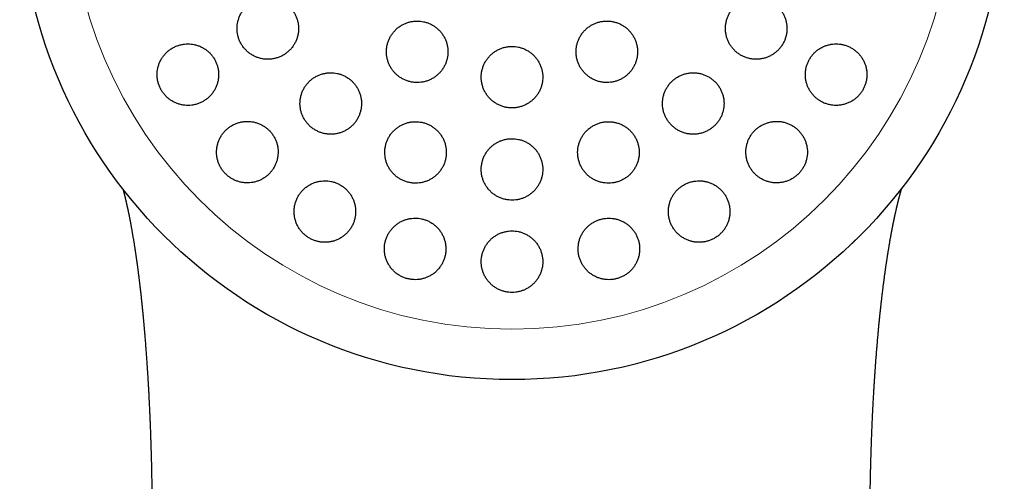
# Model space of a CAD drawing. Header units: millimetres. Extents: x 8 to 811, y 12 to 917.
# Tile 66 of 74: x 456 to 488, y 788 to 803. Entities that reach past the tile are written whole.
import ezdxf

# ---------------------------------------------------------------- set-up
doc = ezdxf.new("R2010")
doc.units = ezdxf.units.MM

msp = doc.modelspace()

# ---------------------------------------------------------------- linework, layer by layer
at = {"color": 7, "linetype": 'Continuous', "lineweight": 30}
msp.add_circle((471.604, 807.413), 16, dxfattribs=at)
at = {"color": 252, "linetype": 'Continuous', "lineweight": 0}
msp.add_arc((471.604, 807.413), 14.361, 90, 0, dxfattribs=at)
at = {"color": 7, "linetype": 'Continuous', "lineweight": 30}
for points, knots in [([(463.668, 803.831), (463.63, 803.83), (463.555, 803.827), (463.443, 803.808), (463.334, 803.776), (463.23, 803.733), (463.131, 803.677), (463.039, 803.612), (462.955, 803.535), (462.88, 803.45), (462.815, 803.357), (462.761, 803.258), (462.719, 803.152), (462.689, 803.043), (462.671, 802.931), (462.666, 802.818), (462.674, 802.706), (462.694, 802.595), (462.727, 802.487), (462.771, 802.384), (462.827, 802.287), (462.893, 802.196), (462.969, 802.113), (463.053, 802.04), (463.145, 801.977), (463.244, 801.923), (463.347, 801.882), (463.455, 801.852), (463.566, 801.834), (463.678, 801.829), (463.79, 801.837), (463.901, 801.857), (464.009, 801.889), (464.113, 801.933), (464.211, 801.989), (464.303, 802.056), (464.386, 802.132), (464.461, 802.218), (464.525, 802.311), (464.578, 802.412), (464.62, 802.517), (464.649, 802.627), (464.666, 802.738), (464.67, 802.851), (464.661, 802.964), (464.64, 803.075), (464.607, 803.182), (464.561, 803.285), (464.505, 803.382), (464.438, 803.472), (464.362, 803.554), (464.277, 803.627), (464.185, 803.69), (464.086, 803.742), (463.982, 803.783), (463.876, 803.811), (463.771, 803.828), (463.703, 803.83), (463.668, 803.831)], [0, 0, 0, 0, 0.018027, 0.036112, 0.054139, 0.072164, 0.090247, 0.108272, 0.126328, 0.144442, 0.162498, 0.180521, 0.198603, 0.216626, 0.234552, 0.252536, 0.270462, 0.28827, 0.306136, 0.323944, 0.341667, 0.359446, 0.377169, 0.394874, 0.412636, 0.430342, 0.448106, 0.465926, 0.483691, 0.501563, 0.519492, 0.537365, 0.555349, 0.57339, 0.591375, 0.609425, 0.627533, 0.645584, 0.663625, 0.681724, 0.699765, 0.717726, 0.735744, 0.753704, 0.771548, 0.78945, 0.807293, 0.825037, 0.842837, 0.860581, 0.878284, 0.896043, 0.913746, 0.931485, 0.949281, 0.96702, 0.98351, 1, 1, 1, 1]), ([(479.54, 803.831), (479.503, 803.83), (479.428, 803.828), (479.317, 803.808), (479.209, 803.777), (479.105, 803.734), (479.006, 803.679), (478.914, 803.614), (478.83, 803.538), (478.755, 803.454), (478.69, 803.363), (478.637, 803.264), (478.594, 803.161), (478.563, 803.053), (478.544, 802.943), (478.538, 802.831), (478.544, 802.72), (478.563, 802.609), (478.594, 802.502), (478.636, 802.398), (478.691, 802.3), (478.756, 802.208), (478.83, 802.124), (478.914, 802.049), (479.006, 801.983), (479.105, 801.928), (479.21, 801.885), (479.319, 801.854), (479.431, 801.835), (479.544, 801.829), (479.657, 801.836), (479.769, 801.856), (479.878, 801.888), (479.982, 801.932), (480.081, 801.987), (480.172, 802.053), (480.255, 802.129), (480.329, 802.214), (480.393, 802.306), (480.447, 802.405), (480.489, 802.509), (480.519, 802.616), (480.537, 802.727), (480.542, 802.838), (480.535, 802.95), (480.516, 803.06), (480.484, 803.168), (480.441, 803.271), (480.386, 803.369), (480.32, 803.46), (480.245, 803.544), (480.16, 803.618), (480.068, 803.683), (479.968, 803.737), (479.863, 803.78), (479.756, 803.81), (479.648, 803.828), (479.576, 803.83), (479.54, 803.831)], [0, 0, 0, 0, 0.01788, 0.035817, 0.053696, 0.071581, 0.089522, 0.107406, 0.125206, 0.143064, 0.160864, 0.178583, 0.196358, 0.214078, 0.231786, 0.24955, 0.267258, 0.28503, 0.302857, 0.320628, 0.338509, 0.356447, 0.374328, 0.392319, 0.410367, 0.428358, 0.44641, 0.46452, 0.482572, 0.50061, 0.518706, 0.536744, 0.554697, 0.572707, 0.59066, 0.608495, 0.626388, 0.644223, 0.661961, 0.679755, 0.697493, 0.715195, 0.732954, 0.750656, 0.768401, 0.786201, 0.803946, 0.82179, 0.839691, 0.857536, 0.875497, 0.893514, 0.911474, 0.929516, 0.947614, 0.965655, 0.982828, 1, 1, 1, 1]), ([(468.522, 803.075), (468.485, 803.074), (468.41, 803.071), (468.299, 803.052), (468.19, 803.021), (468.086, 802.977), (467.988, 802.923), (467.896, 802.858), (467.812, 802.782), (467.738, 802.698), (467.672, 802.606), (467.618, 802.507), (467.575, 802.403), (467.544, 802.294), (467.526, 802.183), (467.52, 802.07), (467.527, 801.957), (467.547, 801.846), (467.579, 801.738), (467.623, 801.634), (467.678, 801.535), (467.744, 801.444), (467.82, 801.36), (467.904, 801.286), (467.997, 801.222), (468.095, 801.168), (468.2, 801.126), (468.308, 801.096), (468.419, 801.078), (468.531, 801.073), (468.643, 801.08), (468.753, 801.1), (468.861, 801.132), (468.965, 801.176), (469.063, 801.231), (469.154, 801.297), (469.237, 801.373), (469.311, 801.458), (469.376, 801.55), (469.429, 801.65), (469.472, 801.754), (469.502, 801.863), (469.519, 801.975), (469.524, 802.088), (469.516, 802.2), (469.496, 802.311), (469.463, 802.42), (469.418, 802.523), (469.362, 802.621), (469.296, 802.712), (469.219, 802.795), (469.134, 802.868), (469.042, 802.932), (468.942, 802.985), (468.838, 803.026), (468.732, 803.055), (468.626, 803.072), (468.557, 803.074), (468.522, 803.075)], [0, 0, 0, 0, 0.017879, 0.035814, 0.053693, 0.07157, 0.089503, 0.10738, 0.125295, 0.143266, 0.161181, 0.179132, 0.197141, 0.215092, 0.233049, 0.251063, 0.269019, 0.286947, 0.304931, 0.322859, 0.340735, 0.35867, 0.376546, 0.394374, 0.412258, 0.430086, 0.447886, 0.465744, 0.483545, 0.501353, 0.519218, 0.537026, 0.554873, 0.572776, 0.590623, 0.608522, 0.626478, 0.644377, 0.66232, 0.68032, 0.698263, 0.716222, 0.734238, 0.752197, 0.770136, 0.788133, 0.806073, 0.823966, 0.841917, 0.85981, 0.877652, 0.89555, 0.913391, 0.931197, 0.94906, 0.966866, 0.983433, 1, 1, 1, 1]), ([(474.686, 803.075), (474.649, 803.074), (474.574, 803.071), (474.463, 803.052), (474.355, 803.021), (474.251, 802.978), (474.153, 802.924), (474.061, 802.859), (473.978, 802.784), (473.903, 802.7), (473.838, 802.609), (473.783, 802.51), (473.74, 802.407), (473.709, 802.299), (473.69, 802.188), (473.684, 802.076), (473.69, 801.963), (473.709, 801.852), (473.74, 801.744), (473.783, 801.64), (473.838, 801.541), (473.903, 801.449), (473.979, 801.365), (474.063, 801.29), (474.156, 801.225), (474.255, 801.171), (474.359, 801.128), (474.468, 801.097), (474.579, 801.079), (474.692, 801.073), (474.804, 801.08), (474.915, 801.1), (475.023, 801.132), (475.127, 801.175), (475.225, 801.23), (475.316, 801.296), (475.399, 801.372), (475.474, 801.456), (475.538, 801.548), (475.592, 801.646), (475.634, 801.75), (475.664, 801.859), (475.682, 801.969), (475.688, 802.082), (475.681, 802.194), (475.661, 802.305), (475.629, 802.413), (475.585, 802.517), (475.53, 802.615), (475.464, 802.707), (475.388, 802.79), (475.303, 802.865), (475.21, 802.929), (475.111, 802.983), (475.006, 803.025), (474.899, 803.054), (474.792, 803.072), (474.721, 803.074), (474.686, 803.075)], [0, 0, 0, 0, 0.017812, 0.035682, 0.053494, 0.071307, 0.089177, 0.106991, 0.12479, 0.142646, 0.160446, 0.17826, 0.19613, 0.213944, 0.231801, 0.249714, 0.26757, 0.285479, 0.303445, 0.321354, 0.339303, 0.357308, 0.375257, 0.393215, 0.41123, 0.429187, 0.44712, 0.465109, 0.483041, 0.500925, 0.518865, 0.536748, 0.554581, 0.57247, 0.590302, 0.608105, 0.625963, 0.643766, 0.661571, 0.679433, 0.697239, 0.71508, 0.732978, 0.750819, 0.768712, 0.786662, 0.804555, 0.822494, 0.84049, 0.858429, 0.876388, 0.894404, 0.912363, 0.930306, 0.948307, 0.96625, 0.983125, 1, 1, 1, 1]), ([(461.07, 802.331), (461.032, 802.33), (460.956, 802.327), (460.844, 802.307), (460.735, 802.276), (460.63, 802.232), (460.531, 802.176), (460.439, 802.11), (460.355, 802.033), (460.28, 801.947), (460.215, 801.853), (460.161, 801.753), (460.119, 801.647), (460.089, 801.537), (460.072, 801.424), (460.068, 801.311), (460.077, 801.198), (460.098, 801.088), (460.131, 800.98), (460.176, 800.877), (460.233, 800.781), (460.299, 800.691), (460.375, 800.609), (460.459, 800.537), (460.551, 800.474), (460.649, 800.422), (460.753, 800.381), (460.86, 800.352), (460.97, 800.334), (461.082, 800.329), (461.194, 800.337), (461.305, 800.357), (461.413, 800.39), (461.517, 800.434), (461.615, 800.49), (461.707, 800.558), (461.79, 800.635), (461.865, 800.721), (461.929, 800.815), (461.982, 800.917), (462.024, 801.023), (462.052, 801.133), (462.068, 801.245), (462.072, 801.359), (462.062, 801.471), (462.04, 801.582), (462.006, 801.689), (461.96, 801.791), (461.903, 801.888), (461.836, 801.977), (461.76, 802.058), (461.675, 802.13), (461.583, 802.192), (461.484, 802.244), (461.38, 802.284), (461.276, 802.312), (461.172, 802.328), (461.104, 802.33), (461.07, 802.331)], [0, 0, 0, 0, 0.018141, 0.036341, 0.054483, 0.072622, 0.090818, 0.108956, 0.12715, 0.145403, 0.163596, 0.181731, 0.199924, 0.218057, 0.236017, 0.254036, 0.271995, 0.289746, 0.307554, 0.325305, 0.342906, 0.360563, 0.378164, 0.395737, 0.413366, 0.43094, 0.448619, 0.466353, 0.484032, 0.501902, 0.519828, 0.537699, 0.555766, 0.573891, 0.591959, 0.610143, 0.628385, 0.646569, 0.664736, 0.682961, 0.701127, 0.719148, 0.737228, 0.755248, 0.773061, 0.790932, 0.808745, 0.826382, 0.844076, 0.861713, 0.879282, 0.896906, 0.914475, 0.932109, 0.949799, 0.967434, 0.983717, 1, 1, 1, 1]), ([(471.604, 802.249), (471.567, 802.248), (471.492, 802.246), (471.381, 802.226), (471.273, 802.195), (471.169, 802.152), (471.071, 802.098), (470.979, 802.033), (470.896, 801.958), (470.821, 801.874), (470.756, 801.783), (470.701, 801.684), (470.658, 801.58), (470.627, 801.472), (470.608, 801.361), (470.602, 801.248), (470.608, 801.136), (470.628, 801.024), (470.659, 800.916), (470.703, 800.812), (470.758, 800.713), (470.824, 800.621), (470.899, 800.537), (470.984, 800.462), (471.076, 800.398), (471.175, 800.344), (471.28, 800.301), (471.388, 800.271), (471.499, 800.253), (471.612, 800.247), (471.724, 800.255), (471.834, 800.274), (471.942, 800.306), (472.045, 800.35), (472.143, 800.405), (472.234, 800.47), (472.317, 800.546), (472.392, 800.63), (472.456, 800.722), (472.51, 800.821), (472.552, 800.925), (472.583, 801.034), (472.601, 801.145), (472.606, 801.258), (472.599, 801.37), (472.579, 801.481), (472.547, 801.59), (472.502, 801.694), (472.447, 801.792), (472.38, 801.883), (472.304, 801.967), (472.219, 802.041), (472.126, 802.105), (472.026, 802.158), (471.922, 802.2), (471.815, 802.229), (471.709, 802.246), (471.639, 802.248), (471.604, 802.249)], [0, 0, 0, 0, 0.017812, 0.035681, 0.053493, 0.071304, 0.089172, 0.106984, 0.124818, 0.14271, 0.160545, 0.178431, 0.196374, 0.21426, 0.232194, 0.250185, 0.268119, 0.286077, 0.304092, 0.32205, 0.339998, 0.358003, 0.37595, 0.393856, 0.41182, 0.429727, 0.44758, 0.465491, 0.483345, 0.501157, 0.519025, 0.536837, 0.554637, 0.572493, 0.590293, 0.608115, 0.625994, 0.643816, 0.661685, 0.679611, 0.697481, 0.715402, 0.733379, 0.7513, 0.769255, 0.787266, 0.80522, 0.823174, 0.841186, 0.859141, 0.877062, 0.895041, 0.912962, 0.930832, 0.948759, 0.966629, 0.983315, 1, 1, 1, 1]), ([(482.138, 802.331), (482.101, 802.33), (482.026, 802.328), (481.915, 802.308), (481.807, 802.277), (481.703, 802.234), (481.604, 802.179), (481.512, 802.114), (481.428, 802.038), (481.353, 801.954), (481.289, 801.863), (481.235, 801.765), (481.192, 801.662), (481.161, 801.555), (481.143, 801.445), (481.136, 801.334), (481.142, 801.223), (481.16, 801.113), (481.191, 801.006), (481.232, 800.902), (481.286, 800.804), (481.35, 800.712), (481.425, 800.628), (481.508, 800.552), (481.6, 800.486), (481.699, 800.43), (481.804, 800.387), (481.913, 800.355), (482.026, 800.335), (482.14, 800.329), (482.254, 800.336), (482.366, 800.355), (482.475, 800.388), (482.58, 800.432), (482.679, 800.487), (482.77, 800.554), (482.853, 800.63), (482.928, 800.714), (482.992, 800.806), (483.045, 800.904), (483.087, 801.008), (483.117, 801.115), (483.134, 801.225), (483.14, 801.336), (483.134, 801.447), (483.115, 801.556), (483.084, 801.663), (483.041, 801.767), (482.987, 801.864), (482.922, 801.956), (482.847, 802.04), (482.762, 802.115), (482.67, 802.181), (482.571, 802.235), (482.465, 802.278), (482.357, 802.309), (482.248, 802.328), (482.175, 802.33), (482.138, 802.331)], [0, 0, 0, 0, 0.017882, 0.03582, 0.053701, 0.07159, 0.089537, 0.107426, 0.125166, 0.142963, 0.160702, 0.178299, 0.195953, 0.21355, 0.231127, 0.24876, 0.266338, 0.284026, 0.301769, 0.319457, 0.337338, 0.355274, 0.373155, 0.39123, 0.409362, 0.427437, 0.445624, 0.463868, 0.482054, 0.500217, 0.518439, 0.536601, 0.554613, 0.572683, 0.590695, 0.608497, 0.626358, 0.64416, 0.661789, 0.679475, 0.697104, 0.714671, 0.732294, 0.749862, 0.767503, 0.785199, 0.80284, 0.820657, 0.838529, 0.856347, 0.874368, 0.892446, 0.910467, 0.928633, 0.946856, 0.965022, 0.982511, 1, 1, 1, 1]), ([(465.714, 801.393), (465.676, 801.392), (465.601, 801.39), (465.49, 801.37), (465.381, 801.339), (465.277, 801.295), (465.179, 801.24), (465.087, 801.175), (465.003, 801.099), (464.928, 801.015), (464.863, 800.922), (464.808, 800.823), (464.766, 800.718), (464.735, 800.609), (464.717, 800.497), (464.712, 800.383), (464.719, 800.27), (464.74, 800.159), (464.772, 800.05), (464.817, 799.947), (464.873, 799.849), (464.939, 799.758), (465.015, 799.675), (465.1, 799.602), (465.192, 799.538), (465.291, 799.485), (465.394, 799.444), (465.502, 799.414), (465.613, 799.396), (465.724, 799.391), (465.836, 799.399), (465.946, 799.419), (466.054, 799.451), (466.157, 799.495), (466.255, 799.55), (466.346, 799.616), (466.43, 799.692), (466.504, 799.777), (466.569, 799.87), (466.622, 799.97), (466.664, 800.076), (466.694, 800.185), (466.711, 800.297), (466.716, 800.411), (466.707, 800.524), (466.686, 800.635), (466.653, 800.743), (466.607, 800.846), (466.551, 800.944), (466.484, 801.034), (466.407, 801.116), (466.322, 801.189), (466.229, 801.253), (466.13, 801.305), (466.026, 801.345), (465.921, 801.373), (465.816, 801.39), (465.748, 801.392), (465.714, 801.393)], [0, 0, 0, 0, 0.0179365, 0.0359306, 0.0538677, 0.0718004, 0.0897899, 0.107723, 0.125731, 0.1437962, 0.1618042, 0.1798603, 0.1979739, 0.2160296, 0.2340556, 0.2521395, 0.2701649, 0.2880956, 0.306084, 0.3240141, 0.3418269, 0.3596969, 0.3775094, 0.3952341, 0.4130156, 0.4307404, 0.4484451, 0.4662061, 0.4839112, 0.5016718, 0.5194886, 0.5372497, 0.5551176, 0.573042, 0.5909104, 0.6088909, 0.6269285, 0.6449092, 0.6629585, 0.6810653, 0.6991144, 0.7171577, 0.7352589, 0.7533016, 0.7712662, 0.7892886, 0.8072526, 0.825101, 0.8430068, 0.8608548, 0.8786013, 0.8964047, 0.9141511, 0.9318543, 0.9496139, 0.9673174, 0.9836586, 1, 1, 1, 1]), ([(477.494, 801.393), (477.457, 801.392), (477.383, 801.39), (477.272, 801.37), (477.164, 801.339), (477.06, 801.296), (476.962, 801.242), (476.87, 801.177), (476.787, 801.103), (476.712, 801.019), (476.647, 800.928), (476.593, 800.83), (476.55, 800.727), (476.518, 800.62), (476.499, 800.51), (476.492, 800.398), (476.498, 800.286), (476.516, 800.175), (476.547, 800.067), (476.589, 799.963), (476.644, 799.864), (476.709, 799.772), (476.784, 799.687), (476.868, 799.611), (476.96, 799.546), (477.059, 799.49), (477.164, 799.447), (477.273, 799.416), (477.385, 799.397), (477.498, 799.391), (477.611, 799.398), (477.723, 799.417), (477.831, 799.449), (477.935, 799.493), (478.033, 799.548), (478.124, 799.614), (478.207, 799.689), (478.281, 799.773), (478.346, 799.864), (478.399, 799.963), (478.442, 800.066), (478.472, 800.174), (478.49, 800.284), (478.497, 800.396), (478.49, 800.508), (478.471, 800.618), (478.44, 800.726), (478.396, 800.83), (478.341, 800.929), (478.276, 801.021), (478.2, 801.105), (478.115, 801.18), (478.023, 801.245), (477.923, 801.299), (477.818, 801.342), (477.71, 801.372), (477.602, 801.39), (477.53, 801.392), (477.494, 801.393)], [0, 0, 0, 0, 0.01777, 0.035597, 0.053366, 0.071139, 0.088969, 0.106742, 0.12446, 0.142234, 0.159952, 0.177661, 0.195426, 0.213135, 0.230909, 0.248739, 0.266513, 0.284397, 0.302338, 0.320223, 0.338216, 0.356266, 0.37426, 0.392313, 0.410423, 0.428476, 0.446513, 0.464607, 0.482643, 0.500593, 0.518601, 0.53655, 0.554383, 0.572272, 0.590104, 0.607839, 0.625632, 0.643368, 0.66107, 0.678829, 0.696532, 0.714278, 0.732081, 0.749828, 0.767676, 0.78558, 0.803428, 0.821391, 0.839411, 0.857375, 0.875417, 0.893517, 0.911559, 0.929609, 0.947717, 0.965766, 0.982883, 1, 1, 1, 1]), ([(463.003, 799.812), (462.965, 799.811), (462.89, 799.808), (462.778, 799.788), (462.669, 799.757), (462.565, 799.713), (462.466, 799.658), (462.374, 799.592), (462.29, 799.516), (462.215, 799.431), (462.15, 799.338), (462.096, 799.238), (462.053, 799.132), (462.023, 799.022), (462.006, 798.909), (462.001, 798.795), (462.009, 798.682), (462.031, 798.57), (462.064, 798.462), (462.109, 798.359), (462.166, 798.261), (462.233, 798.171), (462.309, 798.089), (462.394, 798.016), (462.486, 797.954), (462.584, 797.902), (462.688, 797.861), (462.795, 797.832), (462.905, 797.815), (463.016, 797.81), (463.127, 797.818), (463.237, 797.838), (463.345, 797.87), (463.448, 797.914), (463.546, 797.97), (463.637, 798.036), (463.721, 798.113), (463.796, 798.199), (463.86, 798.293), (463.913, 798.393), (463.955, 798.499), (463.984, 798.61), (464.001, 798.723), (464.005, 798.836), (463.996, 798.95), (463.974, 799.061), (463.939, 799.169), (463.893, 799.272), (463.836, 799.369), (463.769, 799.459), (463.692, 799.54), (463.606, 799.612), (463.514, 799.674), (463.415, 799.725), (463.311, 799.765), (463.207, 799.793), (463.104, 799.809), (463.037, 799.811), (463.003, 799.812)], [0, 0, 0, 0, 0.018029, 0.036116, 0.054146, 0.072168, 0.090248, 0.108271, 0.126414, 0.144615, 0.162757, 0.180951, 0.199202, 0.217395, 0.235498, 0.25366, 0.271763, 0.289677, 0.307648, 0.325561, 0.343271, 0.361038, 0.378747, 0.39633, 0.413969, 0.431552, 0.449138, 0.46678, 0.484367, 0.502082, 0.519854, 0.53757, 0.555487, 0.57346, 0.591377, 0.609479, 0.627639, 0.645742, 0.663935, 0.682186, 0.700378, 0.718523, 0.736725, 0.754868, 0.772846, 0.790882, 0.808858, 0.826626, 0.844452, 0.86222, 0.879831, 0.897499, 0.91511, 0.932681, 0.950309, 0.967881, 0.983941, 1, 1, 1, 1]), ([(468.47, 799.802), (468.432, 799.801), (468.358, 799.798), (468.247, 799.779), (468.139, 799.748), (468.035, 799.705), (467.937, 799.65), (467.845, 799.586), (467.761, 799.511), (467.687, 799.427), (467.621, 799.335), (467.567, 799.236), (467.524, 799.132), (467.492, 799.023), (467.474, 798.911), (467.468, 798.798), (467.475, 798.685), (467.494, 798.573), (467.527, 798.464), (467.571, 798.36), (467.626, 798.261), (467.693, 798.17), (467.769, 798.086), (467.854, 798.012), (467.946, 797.948), (468.045, 797.894), (468.149, 797.853), (468.257, 797.823), (468.368, 797.805), (468.48, 797.8), (468.591, 797.807), (468.701, 797.827), (468.809, 797.859), (468.912, 797.903), (469.009, 797.957), (469.1, 798.023), (469.183, 798.099), (469.258, 798.183), (469.322, 798.275), (469.376, 798.374), (469.419, 798.479), (469.449, 798.588), (469.467, 798.7), (469.472, 798.813), (469.464, 798.927), (469.444, 799.038), (469.411, 799.147), (469.366, 799.251), (469.309, 799.349), (469.243, 799.44), (469.166, 799.523), (469.08, 799.597), (468.987, 799.66), (468.888, 799.713), (468.784, 799.754), (468.678, 799.782), (468.573, 799.799), (468.504, 799.801), (468.47, 799.802)], [0, 0, 0, 0, 0.01782, 0.035697, 0.053517, 0.071333, 0.089205, 0.107022, 0.124921, 0.142876, 0.160776, 0.17878, 0.196842, 0.214846, 0.232901, 0.251015, 0.26907, 0.287099, 0.305186, 0.323214, 0.34115, 0.359143, 0.377079, 0.394896, 0.412771, 0.430589, 0.448316, 0.4661, 0.483828, 0.501532, 0.519292, 0.536996, 0.554753, 0.572566, 0.590323, 0.608186, 0.626105, 0.643968, 0.661944, 0.679977, 0.697953, 0.716001, 0.734106, 0.752154, 0.770199, 0.788302, 0.806347, 0.824316, 0.842343, 0.860312, 0.878166, 0.896077, 0.91393, 0.93168, 0.949487, 0.967237, 0.983618, 1, 1, 1, 1]), ([(474.738, 799.802), (474.701, 799.801), (474.627, 799.798), (474.516, 799.779), (474.409, 799.748), (474.305, 799.706), (474.207, 799.652), (474.116, 799.587), (474.032, 799.513), (473.957, 799.43), (473.892, 799.339), (473.838, 799.241), (473.794, 799.138), (473.763, 799.03), (473.743, 798.92), (473.736, 798.808), (473.742, 798.695), (473.76, 798.584), (473.791, 798.475), (473.834, 798.37), (473.888, 798.271), (473.954, 798.179), (474.029, 798.094), (474.114, 798.018), (474.207, 797.953), (474.306, 797.898), (474.411, 797.855), (474.519, 797.824), (474.631, 797.806), (474.744, 797.8), (474.856, 797.807), (474.967, 797.826), (475.075, 797.858), (475.178, 797.902), (475.276, 797.956), (475.367, 798.021), (475.45, 798.096), (475.524, 798.18), (475.588, 798.271), (475.642, 798.369), (475.685, 798.473), (475.716, 798.581), (475.734, 798.691), (475.74, 798.804), (475.734, 798.916), (475.715, 799.027), (475.683, 799.136), (475.639, 799.24), (475.584, 799.339), (475.518, 799.431), (475.442, 799.515), (475.357, 799.59), (475.264, 799.655), (475.164, 799.709), (475.059, 799.751), (474.952, 799.781), (474.845, 799.799), (474.774, 799.801), (474.738, 799.802)], [0, 0, 0, 0, 0.017712, 0.035479, 0.053191, 0.070903, 0.088671, 0.106383, 0.124093, 0.141859, 0.15957, 0.177347, 0.19518, 0.212958, 0.230846, 0.248791, 0.26668, 0.284676, 0.30273, 0.320727, 0.33878, 0.356892, 0.374946, 0.39298, 0.411073, 0.429106, 0.447052, 0.465056, 0.483002, 0.50083, 0.518715, 0.536543, 0.554276, 0.572066, 0.589799, 0.607502, 0.625261, 0.642964, 0.660714, 0.678519, 0.696269, 0.714121, 0.732029, 0.749881, 0.767848, 0.785872, 0.803839, 0.821883, 0.839985, 0.858029, 0.876077, 0.894184, 0.912232, 0.930211, 0.948247, 0.966225, 0.983112, 1, 1, 1, 1]), ([(480.205, 799.812), (480.168, 799.811), (480.094, 799.808), (479.983, 799.789), (479.876, 799.758), (479.772, 799.716), (479.674, 799.661), (479.582, 799.597), (479.498, 799.522), (479.424, 799.439), (479.359, 799.349), (479.305, 799.251), (479.262, 799.149), (479.23, 799.042), (479.21, 798.933), (479.203, 798.822), (479.208, 798.71), (479.226, 798.6), (479.256, 798.492), (479.297, 798.388), (479.351, 798.289), (479.415, 798.196), (479.49, 798.11), (479.574, 798.034), (479.666, 797.967), (479.765, 797.912), (479.87, 797.868), (479.98, 797.836), (480.092, 797.816), (480.206, 797.81), (480.32, 797.817), (480.432, 797.836), (480.54, 797.868), (480.645, 797.912), (480.743, 797.966), (480.834, 798.032), (480.917, 798.107), (480.991, 798.191), (481.055, 798.282), (481.109, 798.379), (481.151, 798.482), (481.182, 798.589), (481.201, 798.699), (481.207, 798.81), (481.201, 798.921), (481.183, 799.031), (481.152, 799.139), (481.11, 799.243), (481.056, 799.342), (480.991, 799.434), (480.915, 799.519), (480.831, 799.595), (480.738, 799.661), (480.638, 799.716), (480.533, 799.759), (480.424, 799.79), (480.315, 799.809), (480.242, 799.811), (480.205, 799.812)], [0, 0, 0, 0, 0.01773, 0.035516, 0.053246, 0.070982, 0.088776, 0.106511, 0.124132, 0.141809, 0.15943, 0.177, 0.194625, 0.212195, 0.229847, 0.247554, 0.265207, 0.283039, 0.300926, 0.318759, 0.336792, 0.354883, 0.372917, 0.391089, 0.409318, 0.427489, 0.44567, 0.46391, 0.48209, 0.500146, 0.518261, 0.536316, 0.554168, 0.572078, 0.58993, 0.607592, 0.625311, 0.642973, 0.660542, 0.678168, 0.695738, 0.71335, 0.731017, 0.74863, 0.766399, 0.784225, 0.801995, 0.81997, 0.838002, 0.855978, 0.874119, 0.892318, 0.910459, 0.928653, 0.946905, 0.965097, 0.982549, 1, 1, 1, 1]), ([(471.604, 799.249), (471.567, 799.248), (471.492, 799.246), (471.382, 799.226), (471.274, 799.196), (471.171, 799.153), (471.073, 799.099), (470.981, 799.034), (470.898, 798.96), (470.823, 798.877), (470.757, 798.785), (470.703, 798.687), (470.659, 798.584), (470.628, 798.475), (470.609, 798.364), (470.602, 798.251), (470.608, 798.138), (470.627, 798.027), (470.658, 797.918), (470.702, 797.813), (470.757, 797.714), (470.823, 797.622), (470.899, 797.537), (470.984, 797.462), (471.076, 797.398), (471.176, 797.343), (471.28, 797.301), (471.389, 797.271), (471.5, 797.253), (471.612, 797.247), (471.724, 797.255), (471.834, 797.274), (471.941, 797.306), (472.044, 797.349), (472.142, 797.404), (472.233, 797.469), (472.316, 797.544), (472.39, 797.628), (472.455, 797.72), (472.508, 797.818), (472.551, 797.922), (472.582, 798.03), (472.6, 798.142), (472.606, 798.255), (472.599, 798.367), (472.579, 798.479), (472.547, 798.588), (472.503, 798.692), (472.447, 798.791), (472.381, 798.883), (472.304, 798.966), (472.219, 799.041), (472.126, 799.105), (472.026, 799.158), (471.921, 799.2), (471.815, 799.229), (471.709, 799.246), (471.639, 799.248), (471.604, 799.249)], [0, 0, 0, 0, 0.017731, 0.035519, 0.053251, 0.070979, 0.088765, 0.106494, 0.124275, 0.142112, 0.159894, 0.177788, 0.195738, 0.213632, 0.231632, 0.24969, 0.26769, 0.285745, 0.303857, 0.321912, 0.339944, 0.358033, 0.376065, 0.394006, 0.412005, 0.429945, 0.447768, 0.465649, 0.483471, 0.501202, 0.518989, 0.536719, 0.554423, 0.572182, 0.589886, 0.607639, 0.625447, 0.643201, 0.661058, 0.678971, 0.696829, 0.7148, 0.732829, 0.7508, 0.768846, 0.786949, 0.804995, 0.823042, 0.841147, 0.859194, 0.877168, 0.8952, 0.913173, 0.931033, 0.948949, 0.966808, 0.983404, 1, 1, 1, 1]), ([(465.522, 797.879), (465.485, 797.878), (465.409, 797.875), (465.298, 797.856), (465.19, 797.825), (465.086, 797.781), (464.988, 797.727), (464.896, 797.662), (464.813, 797.587), (464.738, 797.502), (464.672, 797.41), (464.618, 797.31), (464.575, 797.205), (464.544, 797.095), (464.526, 796.983), (464.52, 796.869), (464.528, 796.755), (464.548, 796.643), (464.581, 796.534), (464.626, 796.43), (464.683, 796.331), (464.75, 796.24), (464.826, 796.158), (464.912, 796.084), (465.004, 796.021), (465.103, 795.969), (465.207, 795.928), (465.314, 795.899), (465.424, 795.882), (465.535, 795.877), (465.646, 795.885), (465.756, 795.904), (465.862, 795.937), (465.965, 795.98), (466.063, 796.035), (466.154, 796.101), (466.237, 796.177), (466.311, 796.261), (466.376, 796.354), (466.43, 796.454), (466.472, 796.56), (466.502, 796.67), (466.52, 796.783), (466.524, 796.897), (466.516, 797.01), (466.494, 797.122), (466.461, 797.231), (466.415, 797.335), (466.357, 797.433), (466.29, 797.523), (466.213, 797.605), (466.127, 797.678), (466.034, 797.741), (465.935, 797.792), (465.831, 797.832), (465.726, 797.86), (465.623, 797.876), (465.556, 797.878), (465.522, 797.879)], [0, 0, 0, 0, 0.017877, 0.035812, 0.053691, 0.071561, 0.089487, 0.107358, 0.125378, 0.143454, 0.161475, 0.17964, 0.197863, 0.216028, 0.234213, 0.252457, 0.270641, 0.28871, 0.306838, 0.324906, 0.342774, 0.3607, 0.378567, 0.39624, 0.413971, 0.431644, 0.449216, 0.466844, 0.484416, 0.50202, 0.51968, 0.537286, 0.555041, 0.572852, 0.590608, 0.608569, 0.626586, 0.644547, 0.662679, 0.680869, 0.699001, 0.717196, 0.735448, 0.753642, 0.771759, 0.789934, 0.808049, 0.825982, 0.843973, 0.861906, 0.879633, 0.897418, 0.915145, 0.932736, 0.950384, 0.967976, 0.983988, 1, 1, 1, 1]), ([(477.686, 797.879), (477.649, 797.878), (477.575, 797.875), (477.465, 797.856), (477.358, 797.826), (477.254, 797.783), (477.156, 797.73), (477.065, 797.666), (476.982, 797.592), (476.907, 797.509), (476.842, 797.419), (476.787, 797.322), (476.744, 797.22), (476.712, 797.113), (476.692, 797.003), (476.684, 796.892), (476.689, 796.78), (476.706, 796.669), (476.736, 796.56), (476.778, 796.455), (476.832, 796.355), (476.896, 796.262), (476.971, 796.176), (477.056, 796.1), (477.149, 796.033), (477.248, 795.977), (477.353, 795.934), (477.463, 795.902), (477.575, 795.883), (477.688, 795.877), (477.801, 795.884), (477.912, 795.903), (478.02, 795.935), (478.124, 795.978), (478.222, 796.032), (478.313, 796.097), (478.395, 796.171), (478.47, 796.254), (478.534, 796.345), (478.588, 796.442), (478.631, 796.545), (478.662, 796.652), (478.681, 796.762), (478.688, 796.873), (478.682, 796.985), (478.664, 797.096), (478.634, 797.205), (478.591, 797.31), (478.536, 797.409), (478.471, 797.502), (478.395, 797.587), (478.31, 797.663), (478.217, 797.729), (478.117, 797.784), (478.011, 797.827), (477.903, 797.857), (477.794, 797.876), (477.722, 797.878), (477.686, 797.879)], [0, 0, 0, 0, 0.01762, 0.035295, 0.052914, 0.070537, 0.088216, 0.105839, 0.123408, 0.141033, 0.158603, 0.176225, 0.193903, 0.211527, 0.229312, 0.247154, 0.26494, 0.282931, 0.300978, 0.318969, 0.337119, 0.355326, 0.373476, 0.391668, 0.409918, 0.428108, 0.446203, 0.464356, 0.482449, 0.50035, 0.518309, 0.536209, 0.553908, 0.571664, 0.589363, 0.606942, 0.624577, 0.642157, 0.659747, 0.677394, 0.694985, 0.712712, 0.730494, 0.748221, 0.76615, 0.784135, 0.802065, 0.820176, 0.838345, 0.856457, 0.874651, 0.892903, 0.911096, 0.929233, 0.947428, 0.965564, 0.982782, 1, 1, 1, 1]), ([(458.96, 797.61), (458.961, 797.605), (458.964, 797.596), (458.967, 797.584), (458.97, 797.573), (458.972, 797.564), (458.975, 797.553), (458.979, 797.539), (458.983, 797.521), (458.988, 797.502), (458.993, 797.483), (458.997, 797.468), (459, 797.456), (459.003, 797.445), (459.006, 797.433), (459.009, 797.419), (459.013, 797.404), (459.017, 797.388), (459.02, 797.374), (459.023, 797.361), (459.026, 797.349), (459.03, 797.334), (459.035, 797.314), (459.04, 797.292), (459.045, 797.27), (459.05, 797.251), (459.054, 797.234), (459.058, 797.217), (459.062, 797.197), (459.067, 797.175), (459.072, 797.155), (459.076, 797.139), (459.079, 797.125), (459.081, 797.112), (459.085, 797.098), (459.088, 797.082), (459.091, 797.067), (459.095, 797.05), (459.1, 797.03), (459.104, 797.009), (459.109, 796.987), (459.114, 796.965), (459.118, 796.943), (459.123, 796.921), (459.128, 796.896), (459.134, 796.867), (459.141, 796.835), (459.147, 796.805), (459.154, 796.772), (459.16, 796.743), (459.165, 796.714), (459.17, 796.691), (459.174, 796.67), (459.178, 796.65), (459.182, 796.627), (459.187, 796.603), (459.193, 796.573), (459.2, 796.538), (459.208, 796.495), (459.216, 796.452), (459.224, 796.407), (459.232, 796.364), (459.24, 796.316), (459.249, 796.27), (459.257, 796.224), (459.264, 796.18), (459.272, 796.137), (459.279, 796.094), (459.286, 796.05), (459.294, 796.005), (459.301, 795.961), (459.309, 795.915), (459.316, 795.87), (459.323, 795.827), (459.329, 795.786), (459.335, 795.747), (459.342, 795.706), (459.348, 795.668), (459.353, 795.632), (459.359, 795.596), (459.364, 795.557), (459.37, 795.518), (459.376, 795.482), (459.381, 795.447), (459.386, 795.411), (459.391, 795.373), (459.397, 795.336), (459.402, 795.298), (459.407, 795.261), (459.412, 795.225), (459.417, 795.187), (459.423, 795.149), (459.428, 795.109), (459.434, 795.067), (459.439, 795.026), (459.445, 794.984), (459.45, 794.941), (459.456, 794.894), (459.463, 794.844), (459.469, 794.798), (459.474, 794.757), (459.478, 794.725), (459.481, 794.696), (459.485, 794.665), (459.489, 794.631), (459.494, 794.595), (459.498, 794.556), (459.503, 794.516), (459.508, 794.476), (459.512, 794.439), (459.516, 794.405), (459.52, 794.37), (459.525, 794.331), (459.529, 794.292), (459.534, 794.245), (459.54, 794.193), (459.547, 794.134), (459.553, 794.074), (459.56, 794.012), (459.567, 793.946), (459.574, 793.88), (459.58, 793.815), (459.587, 793.752), (459.593, 793.69), (459.599, 793.625), (459.606, 793.559), (459.612, 793.492), (459.618, 793.428), (459.623, 793.372), (459.627, 793.329), (459.63, 793.296), (459.633, 793.266), (459.636, 793.235), (459.639, 793.202), (459.642, 793.166), (459.646, 793.126), (459.65, 793.079), (459.654, 793.028), (459.658, 792.981), (459.662, 792.943), (459.664, 792.915), (459.666, 792.89), (459.668, 792.866), (459.67, 792.839), (459.674, 792.795), (459.679, 792.733), (459.687, 792.628), (459.697, 792.499), (459.709, 792.349), (459.719, 792.204), (459.73, 792.055), (459.739, 791.915), (459.748, 791.788), (459.755, 791.681), (459.761, 791.579), (459.767, 791.481), (459.773, 791.381), (459.778, 791.289), (459.783, 791.204), (459.787, 791.129), (459.792, 791.054), (459.796, 790.98), (459.799, 790.91), (459.803, 790.846), (459.805, 790.792), (459.807, 790.75), (459.809, 790.718), (459.81, 790.691), (459.812, 790.662), (459.813, 790.63), (459.816, 790.582), (459.819, 790.514), (459.823, 790.423), (459.828, 790.32), (459.833, 790.204), (459.838, 790.073), (459.844, 789.929), (459.85, 789.785), (459.855, 789.645), (459.859, 789.511), (459.863, 789.399), (459.866, 789.312), (459.868, 789.252), (459.87, 789.192), (459.871, 789.136), (459.873, 789.09), (459.874, 789.055), (459.874, 789.032), (459.875, 789.018), (459.875, 789.008), (459.875, 788.996), (459.876, 788.98), (459.876, 788.955), (459.877, 788.918), (459.879, 788.868), (459.88, 788.801), (459.883, 788.713), (459.885, 788.604), (459.888, 788.477), (459.891, 788.333), (459.894, 788.171), (459.897, 788.002), (459.9, 787.826), (459.902, 787.645), (459.905, 787.451), (459.906, 787.244), (459.908, 787.023), (459.909, 786.788), (459.909, 786.627), (459.909, 786.545)], [0, 0, 0, 0, 0.003281, 0.006214, 0.008564, 0.010603, 0.012581, 0.015813, 0.019974, 0.024383, 0.028542, 0.031874, 0.03387, 0.035986, 0.038319, 0.041168, 0.044508, 0.047518, 0.050296, 0.052654, 0.054984, 0.057682, 0.06108, 0.065702, 0.069796, 0.073225, 0.07583, 0.078837, 0.082249, 0.086065, 0.089667, 0.092464, 0.094475, 0.096614, 0.098931, 0.101594, 0.104387, 0.106573, 0.109676, 0.113582, 0.116614, 0.119801, 0.123666, 0.126556, 0.129943, 0.134908, 0.139335, 0.144026, 0.147975, 0.153163, 0.156461, 0.159948, 0.162677, 0.165275, 0.168316, 0.171866, 0.174763, 0.180421, 0.185704, 0.191715, 0.19686, 0.20287, 0.208013, 0.214334, 0.219869, 0.224859, 0.229996, 0.235023, 0.240194, 0.24519, 0.250458, 0.255368, 0.260781, 0.265368, 0.269779, 0.274324, 0.278077, 0.282892, 0.286347, 0.289964, 0.294423, 0.298466, 0.302157, 0.305835, 0.309421, 0.313147, 0.317511, 0.320792, 0.32452, 0.328704, 0.33184, 0.335864, 0.339976, 0.34369, 0.348128, 0.351899, 0.355819, 0.360843, 0.365294, 0.370215, 0.373999, 0.376876, 0.379116, 0.382109, 0.38557, 0.388714, 0.392078, 0.396172, 0.39984, 0.403141, 0.40612, 0.409079, 0.412769, 0.416546, 0.419739, 0.425219, 0.430657, 0.435229, 0.441282, 0.446737, 0.45268, 0.458353, 0.463319, 0.468866, 0.474443, 0.480025, 0.48562, 0.491224, 0.496259, 0.499509, 0.502141, 0.504408, 0.506945, 0.509797, 0.512526, 0.515824, 0.519695, 0.524136, 0.528334, 0.531169, 0.533398, 0.53517, 0.537097, 0.539244, 0.541613, 0.547794, 0.554082, 0.566949, 0.578627, 0.589455, 0.601049, 0.613496, 0.621894, 0.6303, 0.638019, 0.645203, 0.652655, 0.66067, 0.66604, 0.671721, 0.677518, 0.683025, 0.688227, 0.693124, 0.697369, 0.700353, 0.702469, 0.704341, 0.706447, 0.708788, 0.711365, 0.717061, 0.723656, 0.731156, 0.739567, 0.74898, 0.759463, 0.771026, 0.780179, 0.789921, 0.800259, 0.804484, 0.808803, 0.813215, 0.81746, 0.82086, 0.823379, 0.825014, 0.82577, 0.826325, 0.827169, 0.8283, 0.829721, 0.832537, 0.836068, 0.840315, 0.846862, 0.854612, 0.86357, 0.873743, 0.885139, 0.897766, 0.909576, 0.922305, 0.93596, 0.950548, 0.966077, 0.982558, 1, 1, 1, 1]), ([(483.238, 786.545), (483.238, 786.623), (483.238, 786.776), (483.239, 786.998), (483.24, 787.208), (483.242, 787.405), (483.244, 787.59), (483.247, 787.762), (483.249, 787.93), (483.252, 788.092), (483.255, 788.247), (483.259, 788.385), (483.261, 788.507), (483.264, 788.613), (483.266, 788.703), (483.268, 788.778), (483.27, 788.836), (483.271, 788.879), (483.272, 788.911), (483.273, 788.938), (483.274, 788.97), (483.275, 789.012), (483.277, 789.066), (483.279, 789.129), (483.282, 789.21), (483.285, 789.309), (483.289, 789.429), (483.294, 789.565), (483.3, 789.715), (483.307, 789.878), (483.314, 790.056), (483.322, 790.213), (483.328, 790.347), (483.333, 790.449), (483.338, 790.547), (483.343, 790.635), (483.347, 790.714), (483.351, 790.796), (483.356, 790.885), (483.362, 790.987), (483.367, 791.078), (483.372, 791.159), (483.377, 791.23), (483.381, 791.302), (483.386, 791.372), (483.39, 791.435), (483.393, 791.489), (483.397, 791.541), (483.401, 791.597), (483.405, 791.658), (483.409, 791.719), (483.413, 791.781), (483.418, 791.844), (483.422, 791.906), (483.427, 791.965), (483.43, 792.017), (483.434, 792.063), (483.438, 792.115), (483.443, 792.178), (483.449, 792.254), (483.455, 792.332), (483.461, 792.408), (483.467, 792.482), (483.474, 792.566), (483.482, 792.657), (483.491, 792.759), (483.498, 792.845), (483.505, 792.919), (483.511, 792.98), (483.517, 793.042), (483.522, 793.105), (483.528, 793.168), (483.534, 793.228), (483.539, 793.278), (483.543, 793.319), (483.547, 793.359), (483.552, 793.407), (483.558, 793.461), (483.563, 793.516), (483.568, 793.566), (483.573, 793.612), (483.578, 793.653), (483.582, 793.692), (483.586, 793.729), (483.59, 793.769), (483.595, 793.813), (483.6, 793.858), (483.605, 793.899), (483.608, 793.932), (483.612, 793.962), (483.616, 793.998), (483.621, 794.041), (483.626, 794.083), (483.63, 794.122), (483.639, 794.192), (483.65, 794.285), (483.664, 794.4), (483.677, 794.505), (483.691, 794.612), (483.706, 794.722), (483.72, 794.831), (483.732, 794.918), (483.743, 794.99), (483.75, 795.044), (483.758, 795.097), (483.765, 795.146), (483.772, 795.192), (483.779, 795.242), (483.786, 795.287), (483.792, 795.329), (483.797, 795.36), (483.802, 795.388), (483.806, 795.416), (483.81, 795.445), (483.815, 795.476), (483.82, 795.506), (483.825, 795.538), (483.831, 795.573), (483.837, 795.611), (483.843, 795.652), (483.85, 795.69), (483.857, 795.732), (483.863, 795.772), (483.871, 795.816), (483.879, 795.863), (483.888, 795.918), (483.899, 795.975), (483.907, 796.025), (483.914, 796.063), (483.919, 796.088), (483.923, 796.111), (483.927, 796.132), (483.93, 796.151), (483.934, 796.171), (483.938, 796.193), (483.943, 796.217), (483.947, 796.24), (483.951, 796.26), (483.955, 796.281), (483.959, 796.302), (483.963, 796.324), (483.966, 796.343), (483.97, 796.363), (483.975, 796.384), (483.979, 796.407), (483.984, 796.432), (483.989, 796.458), (483.994, 796.484), (484, 796.511), (484.005, 796.536), (484.01, 796.559), (484.014, 796.579), (484.017, 796.598), (484.021, 796.616), (484.025, 796.634), (484.029, 796.653), (484.033, 796.673), (484.037, 796.693), (484.042, 796.714), (484.046, 796.735), (484.051, 796.756), (484.055, 796.774), (484.059, 796.793), (484.063, 796.81), (484.067, 796.828), (484.07, 796.845), (484.074, 796.861), (484.078, 796.878), (484.082, 796.898), (484.087, 796.92), (484.092, 796.941), (484.096, 796.958), (484.099, 796.973), (484.102, 796.986), (484.106, 797.001), (484.11, 797.019), (484.114, 797.039), (484.119, 797.057), (484.122, 797.072), (484.125, 797.084), (484.128, 797.095), (484.131, 797.108), (484.134, 797.122), (484.139, 797.14), (484.143, 797.157), (484.146, 797.172), (484.149, 797.185), (484.152, 797.196), (484.155, 797.208), (484.159, 797.223), (484.163, 797.241), (484.168, 797.259), (484.173, 797.278), (484.178, 797.297), (484.184, 797.32), (484.19, 797.347), (484.197, 797.371), (484.203, 797.393), (484.208, 797.415), (484.214, 797.437), (484.22, 797.457), (484.224, 797.473), (484.228, 797.488), (484.232, 797.502), (484.236, 797.518), (484.24, 797.532), (484.244, 797.544), (484.248, 797.559), (484.252, 797.573), (484.259, 797.599), (484.266, 797.621), (484.27, 797.635), (484.271, 797.641)], [0, 0, 0, 0, 0.0160999, 0.0313236, 0.0456801, 0.0591778, 0.0718243, 0.0836268, 0.094592, 0.1063345, 0.1169544, 0.1264597, 0.1348573, 0.1421535, 0.1483537, 0.1534623, 0.1574832, 0.1604196, 0.1623422, 0.16411, 0.1659806, 0.1690988, 0.1728408, 0.1772153, 0.1822203, 0.1895433, 0.19789, 0.2072709, 0.2177445, 0.2293141, 0.2419723, 0.2557079, 0.2631729, 0.2708941, 0.2781281, 0.2845163, 0.2900663, 0.2950713, 0.3023253, 0.3094954, 0.3172449, 0.3222356, 0.3274163, 0.3327859, 0.3381582, 0.3428183, 0.3466365, 0.3502431, 0.3544211, 0.3591725, 0.3636857, 0.3683019, 0.3730204, 0.3778386, 0.3823511, 0.3862518, 0.3895446, 0.3928453, 0.3980729, 0.4041231, 0.4101668, 0.4160439, 0.421748, 0.4272588, 0.4355029, 0.4432083, 0.4512072, 0.4558393, 0.4606912, 0.465755, 0.4708538, 0.4759122, 0.4808967, 0.485243, 0.4880716, 0.4910054, 0.4949921, 0.4998094, 0.5043674, 0.5085264, 0.5122964, 0.5157542, 0.5189203, 0.5219948, 0.5252403, 0.5288954, 0.5330768, 0.5368881, 0.5391956, 0.541547, 0.5447356, 0.5484664, 0.5524517, 0.5557837, 0.5584843, 0.5709319, 0.5801113, 0.5892462, 0.5991089, 0.6095196, 0.6194205, 0.6296736, 0.6343736, 0.640049, 0.6451759, 0.6498213, 0.654474, 0.6585394, 0.6646064, 0.6681648, 0.6711776, 0.6740034, 0.6767465, 0.6797056, 0.6829327, 0.6863135, 0.6890214, 0.6927974, 0.6974396, 0.7009729, 0.7056279, 0.7098704, 0.7144211, 0.7186466, 0.7242148, 0.729872, 0.7370967, 0.7437466, 0.746951, 0.7501302, 0.7526547, 0.7549236, 0.7573902, 0.7595455, 0.7621377, 0.7651812, 0.7682244, 0.7704189, 0.7727325, 0.7756352, 0.7784338, 0.7805789, 0.7829977, 0.78599, 0.7885338, 0.7914699, 0.7954071, 0.7986238, 0.8018308, 0.8057624, 0.8086996, 0.8109952, 0.8137593, 0.8161878, 0.8182958, 0.8210789, 0.8241877, 0.82665, 0.8293948, 0.8328148, 0.8358303, 0.8382654, 0.8404987, 0.8433581, 0.8461598, 0.8486836, 0.8510166, 0.8533824, 0.8562868, 0.8600652, 0.8634631, 0.8660585, 0.8681002, 0.870154, 0.8723478, 0.8752549, 0.8789069, 0.881936, 0.8842603, 0.886126, 0.8879845, 0.8899089, 0.892409, 0.8955944, 0.898801, 0.9013786, 0.9034176, 0.9053435, 0.9072181, 0.9099151, 0.9134484, 0.9169884, 0.9199064, 0.9239472, 0.9281428, 0.9337078, 0.9387282, 0.94277, 0.947177, 0.952524, 0.9566294, 0.9599172, 0.9629083, 0.9664068, 0.9696656, 0.9732764, 0.9762736, 0.9785609, 0.9831491, 0.9894535, 0.9952295, 1, 1, 1, 1]), ([(468.456, 796.664), (468.419, 796.663), (468.344, 796.66), (468.233, 796.641), (468.126, 796.61), (468.022, 796.567), (467.925, 796.513), (467.833, 796.449), (467.75, 796.375), (467.675, 796.291), (467.609, 796.2), (467.554, 796.101), (467.511, 795.997), (467.479, 795.888), (467.46, 795.776), (467.454, 795.662), (467.46, 795.548), (467.48, 795.436), (467.512, 795.327), (467.557, 795.222), (467.613, 795.122), (467.679, 795.03), (467.756, 794.947), (467.841, 794.872), (467.934, 794.808), (468.033, 794.755), (468.138, 794.714), (468.245, 794.684), (468.356, 794.667), (468.467, 794.662), (468.578, 794.669), (468.687, 794.689), (468.794, 794.721), (468.896, 794.764), (468.994, 794.818), (469.084, 794.883), (469.167, 794.958), (469.242, 795.042), (469.306, 795.134), (469.361, 795.233), (469.404, 795.338), (469.434, 795.447), (469.452, 795.559), (469.458, 795.673), (469.45, 795.787), (469.43, 795.899), (469.397, 796.008), (469.352, 796.113), (469.295, 796.211), (469.228, 796.303), (469.15, 796.386), (469.065, 796.46), (468.971, 796.523), (468.872, 796.575), (468.767, 796.616), (468.662, 796.644), (468.558, 796.661), (468.49, 796.663), (468.456, 796.664)], [0, 0, 0, 0, 0.0177273, 0.0355119, 0.0532399, 0.0709606, 0.0887373, 0.1064589, 0.1243182, 0.1422336, 0.1600937, 0.1781517, 0.1962667, 0.214325, 0.232506, 0.2507449, 0.2689255, 0.2870972, 0.3053272, 0.3234979, 0.3415292, 0.359619, 0.3776493, 0.3954729, 0.4133541, 0.431177, 0.4488194, 0.4665186, 0.4841611, 0.5017282, 0.5193513, 0.5369191, 0.5545467, 0.5722298, 0.5898584, 0.6076547, 0.6255069, 0.6433042, 0.6613063, 0.679365, 0.6973675, 0.7155238, 0.7337377, 0.7518938, 0.7700833, 0.7883312, 0.80652, 0.8246047, 0.8427479, 0.8608316, 0.8787204, 0.8966672, 0.9145551, 0.9322459, 0.9499937, 0.9676843, 0.9838421, 1, 1, 1, 1]), ([(474.752, 796.664), (474.715, 796.663), (474.641, 796.66), (474.531, 796.641), (474.424, 796.611), (474.321, 796.568), (474.224, 796.515), (474.132, 796.451), (474.049, 796.377), (473.974, 796.295), (473.909, 796.205), (473.854, 796.108), (473.81, 796.005), (473.778, 795.898), (473.758, 795.788), (473.75, 795.676), (473.755, 795.563), (473.773, 795.451), (473.803, 795.342), (473.846, 795.236), (473.9, 795.136), (473.966, 795.043), (474.041, 794.957), (474.126, 794.881), (474.219, 794.815), (474.319, 794.76), (474.424, 794.717), (474.533, 794.686), (474.645, 794.667), (474.757, 794.662), (474.869, 794.669), (474.98, 794.688), (475.087, 794.719), (475.19, 794.763), (475.287, 794.817), (475.378, 794.881), (475.461, 794.955), (475.535, 795.038), (475.599, 795.129), (475.654, 795.226), (475.697, 795.329), (475.728, 795.437), (475.747, 795.547), (475.754, 795.659), (475.748, 795.772), (475.73, 795.884), (475.699, 795.993), (475.655, 796.098), (475.6, 796.198), (475.534, 796.291), (475.458, 796.375), (475.372, 796.451), (475.279, 796.516), (475.179, 796.571), (475.074, 796.613), (474.966, 796.643), (474.859, 796.661), (474.788, 796.663), (474.752, 796.664)], [0, 0, 0, 0, 0.017579, 0.035214, 0.052792, 0.070371, 0.088005, 0.105584, 0.123183, 0.140839, 0.158439, 0.176183, 0.193982, 0.211727, 0.229673, 0.247677, 0.265624, 0.283747, 0.301927, 0.32005, 0.338245, 0.356498, 0.374692, 0.392818, 0.411003, 0.429128, 0.447075, 0.465081, 0.483027, 0.500766, 0.518562, 0.536301, 0.553896, 0.571547, 0.589143, 0.606719, 0.624351, 0.641928, 0.659616, 0.67736, 0.69505, 0.712933, 0.730872, 0.748756, 0.766834, 0.784969, 0.803047, 0.821234, 0.83948, 0.857667, 0.875828, 0.894047, 0.912208, 0.930217, 0.948284, 0.966292, 0.983146, 1, 1, 1, 1]), ([(471.604, 796.249), (471.567, 796.248), (471.493, 796.246), (471.383, 796.226), (471.275, 796.196), (471.172, 796.154), (471.075, 796.1), (470.983, 796.036), (470.9, 795.962), (470.825, 795.88), (470.76, 795.789), (470.705, 795.691), (470.661, 795.588), (470.629, 795.48), (470.609, 795.369), (470.602, 795.256), (470.608, 795.142), (470.626, 795.03), (470.658, 794.921), (470.701, 794.815), (470.756, 794.715), (470.822, 794.622), (470.899, 794.538), (470.984, 794.462), (471.077, 794.397), (471.176, 794.343), (471.281, 794.301), (471.39, 794.271), (471.5, 794.253), (471.612, 794.247), (471.724, 794.255), (471.833, 794.274), (471.94, 794.305), (472.043, 794.349), (472.14, 794.403), (472.23, 794.467), (472.313, 794.542), (472.388, 794.625), (472.452, 794.716), (472.506, 794.814), (472.55, 794.918), (472.581, 795.026), (472.6, 795.137), (472.606, 795.25), (472.6, 795.364), (472.58, 795.476), (472.548, 795.585), (472.504, 795.69), (472.448, 795.79), (472.381, 795.882), (472.304, 795.966), (472.218, 796.041), (472.125, 796.106), (472.025, 796.159), (471.92, 796.2), (471.814, 796.229), (471.708, 796.246), (471.639, 796.248), (471.604, 796.249)], [0, 0, 0, 0, 0.017618, 0.035293, 0.052912, 0.070526, 0.088196, 0.105811, 0.123516, 0.141277, 0.158984, 0.176887, 0.194846, 0.21275, 0.230842, 0.248992, 0.267084, 0.285275, 0.303524, 0.321714, 0.339866, 0.358077, 0.376228, 0.394218, 0.412267, 0.430257, 0.448038, 0.465876, 0.483656, 0.501272, 0.518945, 0.536561, 0.55413, 0.571754, 0.589324, 0.606979, 0.62469, 0.642347, 0.660186, 0.678081, 0.695921, 0.713962, 0.73206, 0.750101, 0.768276, 0.786508, 0.804683, 0.822861, 0.841098, 0.859276, 0.877325, 0.895432, 0.91348, 0.931325, 0.949227, 0.967071, 0.983535, 1, 1, 1, 1]), ([(482.759, 795.944), (482.756, 795.941), (482.748, 795.933), (482.735, 795.92), (482.721, 795.906), (482.706, 795.892), (482.691, 795.878), (482.677, 795.863), (482.661, 795.848), (482.65, 795.838), (482.644, 795.832)], [0, 0, 0, 0, 0.039679, 0.108308, 0.214347, 0.337259, 0.477208, 0.634286, 0.808542, 1, 1, 1, 1]), ([(460.962, 795.465), (460.951, 795.475), (460.931, 795.493), (460.911, 795.511), (460.902, 795.519)], [0, 0, 0, 0, 0.526624, 1, 1, 1, 1])]:
    msp.add_open_spline(points, degree=3, knots=knots, dxfattribs=at)

doc.saveas('drawing.dxf')
